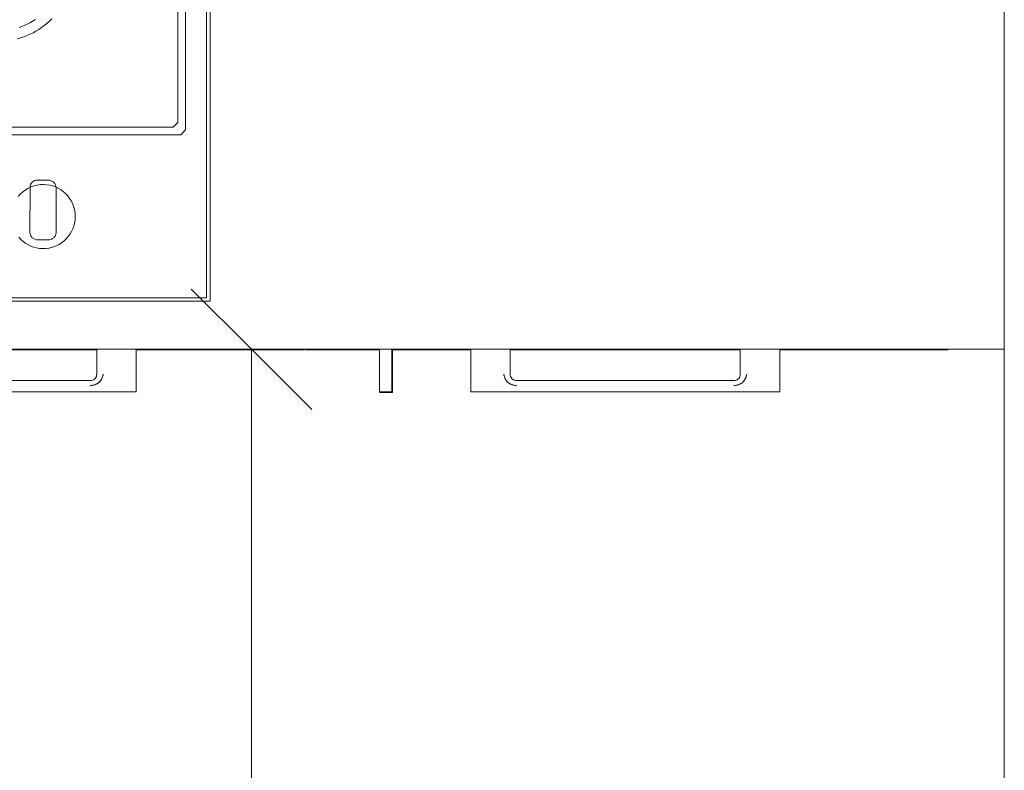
# Model space of a CAD drawing. Header units: centimetres. Extents: x 376 to 6517, y 1901 to 66534.
# Tile 52 of 105: x 2116 to 2177, y 66209 to 66256. Entities that reach past the tile are written whole.
import ezdxf

# ---------------------------------------------------------------- set-up
doc = ezdxf.new("R2010")
doc.units = ezdxf.units.CM
for name, color, linetype, lineweight in [('A-ANNO-DIMS', 7, 'Continuous', 5), ('A-ANNO-DIMS-50', 7, 'Continuous', 5), ('A-AREA', 7, 'Continuous', 5), ('A-GENM', 7, 'Continuous', 5), ('G-IMPT', 7, 'Continuous', 5), ('I-FURN', 7, 'Continuous', 5), ('Q-SPCQ', 7, 'Continuous', 5)]:
    doc.layers.add(name, color=color, linetype=linetype, lineweight=lineweight)
doc.styles.add('Arial Narrow_1', font='ARIALN.TTF', dxfattribs={"width": 0.8, "height": 10})
doc.dimstyles.new('standard_wielkość_otworów', dxfattribs={"dimscale": 30.48, "dimtxt": 10.23431, "dimasz": 0.246063, "dimexe": 0.164042, "dimexo": 0.0625, "dimgap": 0, "dimtad": 1, "dimdec": 1, "dimrnd": 0.5, "dimdsep": 46, "dimtxsty": 'Arial Narrow_1', "dimblk1": 'OBLIQUE', "dimblk2": 'OBLIQUE', "dimsah": 1, "dimcen": 0.09, "dimazin": 0, "dimtfac": 1, "dimtdec": 4, "dimtix": 1, "dimtmove": 0, "dimatfit": 3, "dimfxl": 0.164042, "dimfxlon": 1, "dimtvp": 1, "dimtolj": 1, "dimtzin": 0, "dimarcsym": 2})

# ---------------------------------------------------------------- blocks, each defined once
blk = doc.blocks.new('Modele ogólne 2 - Modele ogólne 1-9019300-__-00_00 Przyziemie PB')
at = {"layer": 'A-GENM'}
for p, q in [((63892.187, 66141.592), (63892.187, 66201.462)), ((63628.875, 66141.592), (63892.187, 66141.592))]:
    blk.add_line(p, q, dxfattribs=at)
blk = doc.blocks.new('MEBLE szafka kuchenna doł 40 - drzwiczki P-8885338-__-00_00 Przyziemie PB')
at = {"layer": 'G-IMPT'}
for p, q in [((7.15, -60.009), (7.15, -61.559)), ((6.75, -61.959), (-6.75, -61.959))]:
    blk.add_line(p, q, dxfattribs=at)
at = {"layer": 'G-IMPT', "flags": 128}
for points in [[(6.75, -61.959), (6.82, -61.953), (6.888, -61.934), (6.951, -61.905), (7.008, -61.865), (7.057, -61.816), (7.096, -61.759), (7.126, -61.696), (7.144, -61.629), (7.15, -61.559)], [(7.15, -61.559), (7.144, -61.629), (7.126, -61.696), (7.096, -61.759), (7.057, -61.816), (7.008, -61.865), (6.951, -61.905), (6.888, -61.934), (6.82, -61.953), (6.75, -61.959)]]:
    blk.add_lwpolyline(points, dxfattribs=at)
at = {"layer": 'I-FURN'}
for p, q in [((-7.15, -60.04), (7.153, -60.04)), ((9.6, -62.659), (9.6, -60.009)), ((9.6, -60.04), (20.068, -60.04)), ((9.6, -62.659), (-9.6, -62.659))]:
    blk.add_line(p, q, dxfattribs=at)
blk.add_open_spline([(6.75, -62.259), (6.795, -62.258), (6.887, -62.251), (7.08, -62.206), (7.249, -62.118), (7.358, -62.006), (7.404, -61.945), (7.436, -61.892), (7.459, -61.849), (7.48, -61.807), (7.503, -61.753), (7.532, -61.667), (7.545, -61.603), (7.55, -61.559)], degree=3, knots=[0, 0, 0, 0, 0.125, 0.25, 0.5, 0.5625, 0.625, 0.6875, 0.71875, 0.75, 0.8125, 0.875, 1, 1, 1, 1], dxfattribs=at)
blk.add_open_spline([(7.55, -61.559), (7.531, -61.671), (7.469, -61.868), (7.304, -62.083), (7.069, -62.218), (6.864, -62.254), (6.75, -62.259)], degree=3, dxfattribs=at)
blk = doc.blocks.new('MEBLE szafka kuchenna doł 40 - drzwiczki P-V2-__-00_00 Przyziemie PB')
at = {"layer": 'G-IMPT'}
for p, q in [((-7.15, -61.559), (-7.15, -60.009)), ((7.15, -60.009), (7.15, -61.559)), ((6.75, -61.959), (-6.75, -61.959))]:
    blk.add_line(p, q, dxfattribs=at)
at = {"layer": 'G-IMPT', "flags": 128}
for points in [[(-7.15, -61.559), (-7.144, -61.629), (-7.126, -61.696), (-7.096, -61.759), (-7.057, -61.816), (-7.008, -61.865), (-6.951, -61.905), (-6.888, -61.934), (-6.82, -61.953), (-6.75, -61.959)], [(-6.75, -61.959), (-6.82, -61.953), (-6.888, -61.934), (-6.951, -61.905), (-7.008, -61.865), (-7.057, -61.816), (-7.096, -61.759), (-7.126, -61.696), (-7.144, -61.629), (-7.15, -61.559)], [(6.75, -61.959), (6.82, -61.953), (6.888, -61.934), (6.951, -61.905), (7.008, -61.865), (7.057, -61.816), (7.096, -61.759), (7.126, -61.696), (7.144, -61.629), (7.15, -61.559)], [(7.15, -61.559), (7.144, -61.629), (7.126, -61.696), (7.096, -61.759), (7.057, -61.816), (7.008, -61.865), (6.951, -61.905), (6.888, -61.934), (6.82, -61.953), (6.75, -61.959)]]:
    blk.add_lwpolyline(points, dxfattribs=at)
at = {"layer": 'I-FURN'}
for p, q in [((-19.876, -60.04), (-15.283, -60.04)), ((-15.283, -60.009), (-15.283, -62.649)), ((-14.507, -62.649), (-14.507, -60.009)), ((-14.507, -60.04), (-9.6, -60.04)), ((-14.476, -60.04), (-14.476, -62.69)), ((-9.6, -60.009), (-9.6, -62.659)), ((-7.15, -60.04), (7.153, -60.04)), ((9.6, -62.659), (9.6, -60.009)), ((9.6, -60.04), (20.068, -60.04)), ((-15.283, -62.649), (-14.507, -62.649)), ((-14.476, -62.69), (-15.276, -62.69)), ((9.6, -62.659), (-9.6, -62.659))]:
    blk.add_line(p, q, dxfattribs=at)
for points, knots in [([(-7.55, -61.559), (-7.545, -61.603), (-7.532, -61.667), (-7.503, -61.753), (-7.48, -61.807), (-7.459, -61.849), (-7.436, -61.892), (-7.404, -61.945), (-7.358, -62.006), (-7.249, -62.118), (-7.08, -62.206), (-6.887, -62.251), (-6.795, -62.258), (-6.75, -62.259)], [0, 0, 0, 0, 0.125, 0.1875, 0.25, 0.28125, 0.3125, 0.375, 0.4375, 0.5, 0.75, 0.875, 1, 1, 1, 1]), ([(6.75, -62.259), (6.795, -62.258), (6.887, -62.251), (7.08, -62.206), (7.249, -62.118), (7.358, -62.006), (7.404, -61.945), (7.436, -61.892), (7.459, -61.849), (7.48, -61.807), (7.503, -61.753), (7.532, -61.667), (7.545, -61.603), (7.55, -61.559)], [0, 0, 0, 0, 0.125, 0.25, 0.5, 0.5625, 0.625, 0.6875, 0.71875, 0.75, 0.8125, 0.875, 1, 1, 1, 1])]:
    blk.add_open_spline(points, degree=3, knots=knots, dxfattribs=at)
for points in [[(-6.75, -62.259), (-6.864, -62.254), (-7.069, -62.218), (-7.304, -62.083), (-7.469, -61.868), (-7.531, -61.671), (-7.55, -61.559)], [(7.55, -61.559), (7.531, -61.671), (7.469, -61.868), (7.304, -62.083), (7.069, -62.218), (6.864, -62.254), (6.75, -62.259)]]:
    blk.add_open_spline(points, degree=3, dxfattribs=at)
blk = doc.blocks.new('Kitchen_Appliances_Electrolux_Electrolux-Gas-Hob-60-White - Name - _KGS6424W 949640646 France_-9228141-__-00_00 Przyziemie PB')
at = {"layer": 'G-IMPT'}
for p, q in [((19.678, -17.974), (19.007, -17.974)), ((18.547, -18.429), (18.54, -21.234)), ((20.169, -21.242), (20.169, -18.455)), ((19.04, -21.692), (19.669, -21.692))]:
    blk.add_line(p, q, dxfattribs=at)
at = {"layer": 'G-IMPT', "flags": 128}
for points in [[(-29.75, 25.5), (-29.75, -25.5), (29.75, -25.5), (29.75, 25.5)], [(-29.517, -25.304), (29.517, -25.304), (29.517, 25.304), (-29.517, 25.304)], [(0.201, -14.856), (0.501, -15.156), (27.919, -15.156), (28.218, -14.842), (28.218, 21), (27.733, 21), (27.733, -14.388), (27.434, -14.688), (0.986, -14.688), (0.686, -14.401), (0.686, 21.025), (0.201, 21.025), (0.201, -14.701)]]:
    blk.add_lwpolyline(points, close=True, dxfattribs=at)
for points in [[(17.749, -9.18), (17.959, -9.122), (18.164, -9.055), (18.363, -8.98), (18.555, -8.896), (18.739, -8.806), (18.917, -8.708), (19.089, -8.604), (19.26, -8.489), (19.429, -8.365), (19.593, -8.231), (19.754, -8.087), (19.91, -7.934)], [(18.877, -7.984), (18.57, -8.177), (18.237, -8.345), (17.88, -8.483)], [(17.84, -21.528), (17.977, -21.674), (18.124, -21.804), (18.279, -21.915), (18.439, -22.008), (18.601, -22.084), (18.77, -22.145), (18.949, -22.192), (19.138, -22.223), (19.333, -22.236), (19.532, -22.229), (19.734, -22.201), (19.933, -22.153), (20.127, -22.084), (20.313, -21.995), (20.488, -21.888), (20.65, -21.765), (20.796, -21.629), (20.925, -21.482), (21.036, -21.327), (21.13, -21.167), (21.206, -21.004), (21.267, -20.836), (21.314, -20.656), (21.344, -20.468), (21.357, -20.273), (21.35, -20.073), (21.322, -19.872), (21.274, -19.673), (21.205, -19.478), (21.116, -19.292), (21.01, -19.117), (20.887, -18.956), (20.75, -18.81), (20.603, -18.681), (20.448, -18.569), (20.288, -18.476), (20.126, -18.4), (19.957, -18.339), (19.778, -18.292), (19.589, -18.261), (19.394, -18.249), (19.194, -18.256), (18.993, -18.283), (18.794, -18.331), (18.6, -18.4), (18.414, -18.489), (18.239, -18.596), (18.077, -18.719), (17.931, -18.855), (17.802, -19.002)]]:
    blk.add_lwpolyline(points, dxfattribs=at)
at = {"layer": 'G-IMPT'}
for centre, radius, start, end in [((19.001, -18.431), 0.454, 134.52438, 179.84741), ((19.007, -18.437), 0.463, 90, 134.52438), ((19.678, -18.458), 0.483, 67.30599, 90), ((19.669, -18.479), 0.507, 45.64084, 67.30599), ((19.676, -18.473), 0.498, 23.86826, 45.64084), ((19.717, -18.455), 0.453, 0, 23.86826), ((18.957, -21.235), 0.418, 179.84741, 204.86131), ((18.997, -21.217), 0.462, 204.86131, 227.55472), ((19.717, -21.22), 0.457, 311.97148, 334.62435), ((19.763, -21.242), 0.406, 334.62435, 0), ((19.023, -21.189), 0.5, 227.55472, 249.72024), ((19.04, -21.144), 0.548, 249.72024, 270), ((19.669, -21.136), 0.556, 270, 289.92037), ((19.688, -21.188), 0.501, 289.92037, 311.97148)]:
    blk.add_arc(centre, radius, start, end, dxfattribs=at)
blk = doc.blocks.new('DIMBLOCK50-__-00_00 Przyziemie PB')
at = {"layer": 'A-ANNO-DIMS-50', "color": 250, "true_color": 0x303030}
for p, q in [((2130.05, 66235.262), (2126.3, 66239.012)), ((2130.05, 66235.262), (2125.05, 66235.262)), ((2130.05, 66115.262), (2130.05, 66235.262)), ((2130.05, 66235.262), (2133.8, 66231.512)), ((2130.05, 66235.262), (2135.05, 66235.262)), ((2130.05, 66115.262), (2126.3, 66119.012)), ((2130.05, 66115.262), (2125.05, 66115.262)), ((2130.05, 66115.262), (2133.8, 66111.512)), ((2130.05, 66115.262), (2135.05, 66115.262))]:
    blk.add_line(p, q, dxfattribs=at)
at = {"layer": 'A-ANNO-DIMS-50', "color": 0, "insert": (2117.126, 66168.196), "char_height": 10, "width": 16.95971, "attachment_point": 1, "rotation": 90, "line_spacing_factor": 0.974696, "style": 'Arial Narrow_1'}
blk.add_mtext('120', dxfattribs=at)
blk = doc.blocks.new('_Oblique')
at = {"color": 0, "linetype": 'ByBlock', "lineweight": -2}
blk.add_line((-0.5, -0.5), (0.5, 0.5), dxfattribs=at)

msp = doc.modelspace()

# ---------------------------------------------------------------- linework, layer by layer
at = {"layer": 'A-AREA'}
msp.add_line((2176.847, 66116.262), (2176.847, 66235.262), dxfattribs=at)

# ---------------------------------------------------------------- block references
at = {"layer": 'A-GENM'}
msp.add_blockref('Modele ogólne 2 - Modele ogólne 1-9019300-__-00_00 Przyziemie PB', (-61715.34, 93.67), dxfattribs=at)
at = {"layer": 'I-FURN'}
for name, p in [('MEBLE szafka kuchenna doł 40 - drzwiczki P-8885338-__-00_00 Przyziemie PB', (2113.284, 66295.271)), ('MEBLE szafka kuchenna doł 40 - drzwiczki P-V2-__-00_00 Przyziemie PB', (2153.284, 66295.271))]:
    msp.add_blockref(name, p, dxfattribs=at)
at = {"layer": 'Q-SPCQ'}
msp.add_blockref('Kitchen_Appliances_Electrolux_Electrolux-Gas-Hob-60-White - Name - _KGS6424W 949640646 France_-9228141-__-00_00 Przyziemie PB', (2097.74, 66263.762), dxfattribs=at)

# ---------------------------------------------------------------- dimensions: what is measured, and where the dimension line sits
at = {"layer": 'A-ANNO-DIMS', "color": 250, "true_color": 0x303030}
dim = msp.add_linear_dim(base=(2130.05, 66235.262), p1=(2125.05, 66115.262), p2=(2125.05, 66235.262), angle=90, dimstyle='standard_wielkość_otworów', override={"dimpost": '<>', "dimfxl": 120}, dxfattribs=at)
dim.commit()
dim.dimension.update_dxf_attribs({"geometry": 'DIMBLOCK50-__-00_00 Przyziemie PB', "text_midpoint": (2124.944, 66175.262)})

doc.saveas('drawing.dxf')
